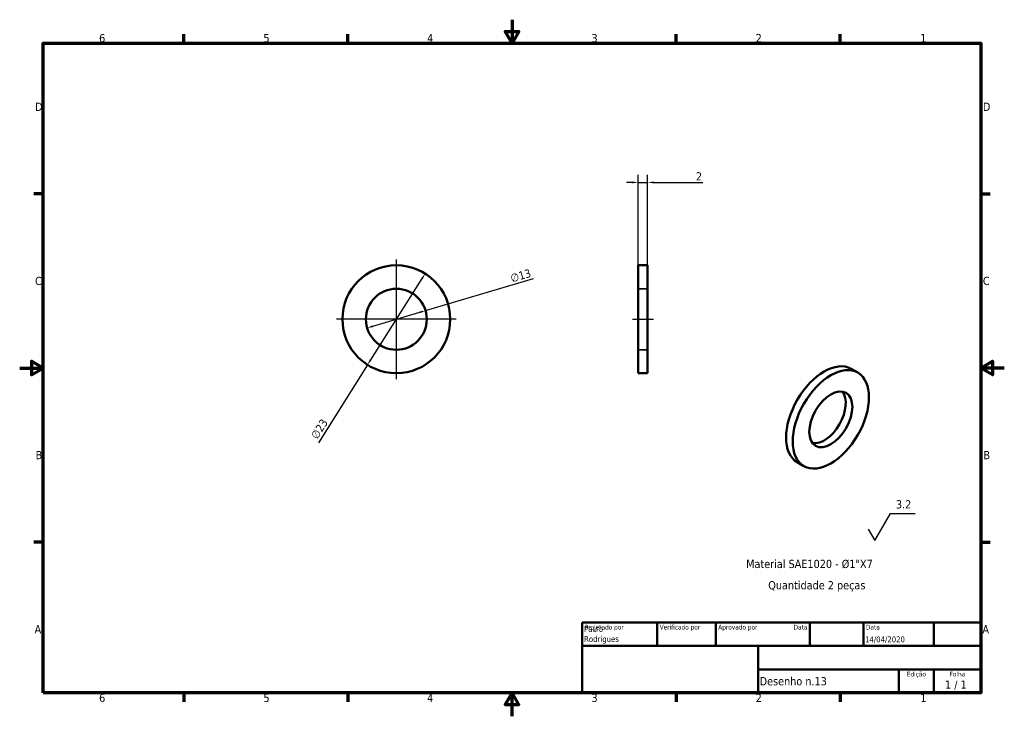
# Model space of a CAD drawing. Header units: millimetres. Extents: x 0 to 210, y 0 to 149.
import ezdxf
from ezdxf.enums import TextEntityAlignment as Align

# ---------------------------------------------------------------- set-up
doc = ezdxf.new("R2010")
doc.units = ezdxf.units.MM
doc.header["$LTSCALE"] = 0.5
for name, color, linetype, lineweight in [('Borda (ISO)', 7, 'Continuous', 70), ('Dimensão (ISO)', 7, 'Continuous', 25), ('Linha de centro (ISO)', 7, 'Continuous', 25), ('Marca de centro (ISO)', 7, 'Continuous', 25), ('Oculto (ISO)', 7, 'Continuous', 35), ('Símbolo (ISO)', 7, 'Continuous', 25), ('Título (ISO)', 7, 'Continuous', 50), ('Visível (ISO)', 7, 'Continuous', 50)]:
    doc.layers.add(name, color=color, linetype=linetype, lineweight=lineweight)
doc.styles.add('Estilo de texto13', font='tahoma.ttf')
doc.styles.add('Estilo de texto14', font='tahoma.ttf')
doc.styles.add('Texto da nota (ISO)', font='tahoma.ttf')
doc.dimstyles.new('Padrão (ISO)', dxfattribs={"dimscale": 0.5, "dimtxt": 3.5, "dimasz": 2.5, "dimexe": 3.175, "dimexo": 0, "dimgap": 0.762, "dimtad": 1, "dimrnd": 1e-08, "dimzin": 0, "dimtxsty": 'Texto da nota (ISO)', "dimcen": 0.09, "dimdle": 10, "dimclrd": 256, "dimclre": 256, "dimclrt": 256, "dimazin": 0, "dimtfac": 1.001486, "dimtmove": 0, "dimatfit": 3, "dimfxl": 1, "dimtolj": 1, "dimtzin": 0, "dimlwd": -1, "dimlwe": -1, "dimarcsym": 0})

# ---------------------------------------------------------------- blocks, each defined once
blk = doc.blocks.new('Bordas Borda padrão')
at = {"layer": 'Borda (ISO)'}
for p, q in [((70, 287), (70, 290.9)), ((140, 287), (140, 290.9)), ((280, 287), (280, 290.9)), ((350, 287), (350, 290.9)), ((10, 222.75), (6.1, 222.75)), ((410, 222.75), (413.9, 222.75)), ((10, 74.25), (6.1, 74.25)), ((410, 74.25), (413.9, 74.25)), ((70, 10), (70, 6.1)), ((140, 10), (140, 6.1)), ((280, 10), (280, 6.1)), ((350, 10), (350, 6.1))]:
    blk.add_line(p, q, dxfattribs=at)
at = {"layer": 'Borda (ISO)', "flags": 128}
for points in [[(210, 297), (210, 287), (207.11, 292), (212.89, 292), (210, 287)], [(10, 10), (10, 287), (410, 287), (410, 10), (10, 10)], [(0, 148.5), (10, 148.5), (5, 151.39), (5, 145.61), (10, 148.5)], [(420, 148.5), (410, 148.5), (415, 151.39), (415, 145.61), (410, 148.5)], [(210, 0), (210, 10), (207.11, 5), (212.89, 5), (210, 10)]]:
    blk.add_lwpolyline(points, dxfattribs=at)
at = {"layer": 'Borda (ISO)', "char_height": 3.5, "attachment_point": 7, "style": 'Texto da nota (ISO)'}
for s, insert in [('6', (33.88, 287.33)), ('5', (103.98, 287.33)), ('4', (173.78, 287.4)), ('3', (243.91, 287.33)), ('2', (313.94, 287.4)), ('1', (384.21, 287.4)), ('D', (6.57, 258.13)), ('D', (410.87, 258.13)), ('C', (6.56, 183.81)), ('C', (410.86, 183.81)), ('B', (6.78, 109.63)), ('B', (411.08, 109.63)), ('A', (6.36, 35.38)), ('A', (410.66, 35.38)), ('6', (33.88, 6.03)), ('5', (103.98, 6.03)), ('4', (173.78, 6.1)), ('3', (243.91, 6.03)), ('2', (313.94, 6.1)), ('1', (384.21, 6.1))]:
    blk.add_mtext(s, dxfattribs=dict(at, insert=insert))
blk = doc.blocks.new('Blocos de títulos ISO')
at = {"layer": 'Título (ISO)'}
for p, q in [((270.07, 130), (100.07, 130)), ((100.07, 130), (100.07, 100)), ((132.07, 120), (132.07, 130)), ((157.07, 120), (157.07, 130)), ((197.07, 120), (197.07, 130)), ((220.07, 120), (220.07, 130)), ((250.07, 120), (250.07, 130)), ((270.07, 100), (270.07, 130)), ((100.07, 120), (270.07, 120)), ((175.07, 120), (175.07, 100)), ((270.07, 110), (175.07, 110)), ((235.07, 100), (235.07, 110)), ((250.07, 100), (250.07, 110)), ((100.07, 100), (270.07, 100))]:
    blk.add_line(p, q, dxfattribs=at)
at = {"layer": 'Título (ISO)', "style": 'Estilo de texto14'}
for s, p in [('Projetado por', (101.07, 129)), ('Verificado por', (133.07, 129)), ('Aprovado por', (158.07, 129)), ('Data', (221.07, 129))]:
    blk.add_text(s, height=2, dxfattribs=at).set_placement(p, align=Align.TOP_LEFT)
blk.add_text('Data', height=2, dxfattribs=at).set_placement((196.07, 129), align=Align.TOP_RIGHT)
for s, p in [('Edição', (242.57, 109)), ('Folha', (260.07, 109))]:
    blk.add_text(s, height=2, dxfattribs=at).set_placement(p, align=Align.TOP_CENTER)
at = {"layer": 'Título (ISO)', "style": 'Texto da nota (ISO)'}
blk.add_text('1 / 1 ', height=3.5, dxfattribs=at).set_placement((260.07, 103.5), align=Align.MIDDLE_CENTER)
at = {"layer": 'Título (ISO)'}
for tag, p, height, style in [('AUTOR_001', (100.82, 125.99), 2.5, 'Estilo de texto13'), ('AUTOR_002', (100.82, 121.71), 2.5, 'Estilo de texto13'), ('DATA_DE_CRIAÇÃO_001', (220.69, 121.54), 2.5, 'Estilo de texto13'), ('NÚMERO_DA_PEÇA_001', (175.72, 103.21), 3.5, 'Texto da nota (ISO)')]:
    blk.add_attdef(tag, p, '', height=height, dxfattribs=dict(at, style=style))
at = {"layer": 'Título (ISO)', "style": 'Estilo de texto13'}
for tag, p in [('VERIFICADO_POR', (133.07, 121)), ('APROVADO_POR_ENG.', (158.07, 121))]:
    blk.add_attdef(tag, text='', height=2.5, dxfattribs=at).set_placement(p, align=Align.BOTTOM_LEFT)
blk.add_attdef('DATA_DE_APROVAÇÃO_DA_ENG.', text='', height=2.5, dxfattribs=at).set_placement((196.07, 121), align=Align.BOTTOM_RIGHT)
at = {"layer": 'Título (ISO)', "style": 'Texto da nota (ISO)'}
for tag, p in [('TÍTULO', (222.57, 115)), ('EMPRESA', (137.41, 109.96)), ('NÚMERO_DE_REVISÃO', (242.57, 103.5))]:
    blk.add_attdef(tag, text='', height=3.5, dxfattribs=at).set_placement(p, align=Align.MIDDLE_CENTER)
blk = doc.blocks.new('*D5')
at = {"layer": 'Defpoints', "color": 0, "transparency": 16777216}
for p in [(133.93, 113.81), (131.93, 96.14), (133.93, 96.14)]:
    blk.add_point(p, dxfattribs=at)
at = {"layer": 'Dimensão (ISO)', "transparency": 16777216}
for p, q in [((130.68, 113.81), (129.43, 113.81)), ((131.93, 96.14), (131.93, 115.4)), ((131.93, 113.81), (133.93, 113.81)), ((133.93, 96.14), (133.93, 115.4)), ((135.18, 113.81), (145.69, 113.81))]:
    blk.add_line(p, q, dxfattribs=at)
for points in [[(130.68, 114.02), (130.68, 113.61), (131.93, 113.81)], [(135.18, 114.02), (135.18, 113.61), (133.93, 113.81)]]:
    blk.add_solid(points, dxfattribs=at)
at = {"layer": 'Dimensão (ISO)', "transparency": 16777216, "insert": (144.23, 115.98), "char_height": 1.75, "attachment_point": 1, "style": 'Texto da nota (ISO)'}
blk.add_mtext('\\A1;2', dxfattribs=at)
blk = doc.blocks.new('*D6')
at = {"layer": 'Defpoints', "color": 0, "transparency": 16777216}
for p in [(86.47, 94.36), (74.18, 74.92)]:
    blk.add_point(p, dxfattribs=at)
at = {"layer": 'Dimensão (ISO)', "transparency": 16777216}
for p, q in [((85.8, 93.31), (74.85, 75.98)), ((74.18, 74.92), (63.7, 58.33))]:
    blk.add_line(p, q, dxfattribs=at)
for points in [[(85.63, 93.42), (85.98, 93.2), (86.47, 94.36)], [(74.67, 76.09), (75.03, 75.87), (74.18, 74.92)]]:
    blk.add_solid(points, dxfattribs=at)
at = {"layer": 'Dimensão (ISO)', "transparency": 16777216, "insert": (61.98, 59.86), "char_height": 1.75, "attachment_point": 1, "rotation": 57.7068, "style": 'Texto da nota (ISO)'}
blk.add_mtext('\\A1;∅23', dxfattribs=at)
blk = doc.blocks.new('*D7')
at = {"layer": 'Defpoints', "color": 0, "transparency": 16777216}
for p in [(86.56, 86.49), (74.09, 82.8)]:
    blk.add_point(p, dxfattribs=at)
at = {"layer": 'Dimensão (ISO)', "transparency": 16777216}
for p, q in [((86.56, 86.49), (109.6, 93.31)), ((75.29, 83.15), (85.36, 86.13))]:
    blk.add_line(p, q, dxfattribs=at)
for points in [[(85.3, 86.33), (85.42, 85.93), (86.56, 86.49)], [(75.23, 83.35), (75.35, 82.95), (74.09, 82.8)]]:
    blk.add_solid(points, dxfattribs=at)
at = {"layer": 'Dimensão (ISO)', "transparency": 16777216, "insert": (104.48, 94.16), "char_height": 1.75, "attachment_point": 1, "rotation": 16.4987, "style": 'Texto da nota (ISO)'}
blk.add_mtext('\\A1;∅13', dxfattribs=at)
blk = doc.blocks.new('Identificador de textura de superfície1')
at = {"layer": 'Símbolo (ISO)'}
for p, q in [((364.78, 74.9), (371.49, 86.53)), ((371.49, 86.53), (381.99, 86.53)), ((361.95, 79.8), (364.78, 74.9))]:
    blk.add_line(p, q, dxfattribs=at)
at = {"layer": 'Símbolo (ISO)', "insert": (373.75, 88.55), "char_height": 3.5, "attachment_point": 7, "style": 'Texto da nota (ISO)'}
blk.add_mtext('3.2', dxfattribs=at)

msp = doc.modelspace()

# ---------------------------------------------------------------- linework, layer by layer
at = {"layer": 'Linha de centro (ISO)', "linetype": 'Continuous'}
msp.add_line((130.68, 84.64), (135.18, 84.64), dxfattribs=at)
at = {"layer": 'Marca de centro (ISO)', "linetype": 'Continuous'}
for p, q in [((80.33, 97.39), (80.33, 71.89)), ((93.08, 84.64), (67.58, 84.64))]:
    msp.add_line(p, q, dxfattribs=at)
at = {"layer": 'Oculto (ISO)'}
for p, q in [((131.93, 91.14), (133.93, 91.14)), ((131.93, 78.14), (133.93, 78.14))]:
    msp.add_line(p, q, dxfattribs=at)
at = {"layer": 'Visível (ISO)'}
for p, q in [((131.93, 96.14), (131.93, 73.14)), ((131.93, 96.14), (133.93, 96.14)), ((133.93, 73.14), (133.93, 96.14)), ((177.34, 74.08), (178.75, 73.26)), ((131.93, 73.14), (133.93, 73.14)), ((165.84, 54.16), (167.25, 53.35))]:
    msp.add_line(p, q, dxfattribs=at)
for radius in [11.5, 6.5]:
    msp.add_circle((80.33, 84.64), radius, dxfattribs=at)
for major_axis, start_param, end_param in [((-5.75, -9.96), 3.141593, 6.283185), ((-3.25, -5.63), 0.219325, 2.922267)]:
    msp.add_ellipse((171.59, 64.12), major_axis=major_axis, ratio=0.57735, start_param=start_param, end_param=end_param, dxfattribs=at)
for major_axis in [(-5.75, -9.96), (3.25, 5.63)]:
    msp.add_ellipse((173, 63.3), major_axis=major_axis, ratio=0.57735, dxfattribs=at)

# ---------------------------------------------------------------- block references
at = {"xscale": 0.5, "yscale": 0.5, "zscale": 0.5}
msp.add_blockref('Bordas Borda padrão', (0, 0), dxfattribs=at)
msp.add_blockref('Blocos de títulos ISO', (69.96, -45), dxfattribs=at).add_auto_attribs({'NÚMERO_DA_PEÇA_001': 'Desenho n.13', 'AUTOR_001': 'Paulo', 'DATA_DE_CRIAÇÃO_001': '14/04/2020', 'AUTOR_002': 'Rodrigues'})
at = {"layer": 'Símbolo (ISO)', "xscale": 0.5, "yscale": 0.5, "zscale": 0.5}
msp.add_blockref('Identificador de textura de superfície1', (0, 0), dxfattribs=at)

# ---------------------------------------------------------------- texts
at = {"layer": 'Símbolo (ISO)', "char_height": 1.75, "attachment_point": 1, "style": 'Texto da nota (ISO)'}
for s, insert, width in [('{\\fTahoma|b0|i0;Material SAE1020 - Ø1"X7}', (154.94, 33.36), 27.6299), ('{\\fTahoma|b0|i0;Quantidade 2 peças}', (159.65, 28.82), 21.0567)]:
    msp.add_mtext(s, dxfattribs=dict(at, insert=insert, width=width))

# ---------------------------------------------------------------- dimensions: what is measured, and where the dimension line sits
at = {"layer": 'Dimensão (ISO)'}
dim = msp.add_linear_dim(base=(133.93, 113.81), p1=(131.93, 96.14), p2=(133.93, 96.14), angle=180, dimstyle='Padrão (ISO)', override={"dimgap": 0.762, "dimdec": 0, "dimtol": 0, "dimlim": 0, "dimtp": 0, "dimtm": 0, "dimtdec": 2, "dimtofl": 1, "dimatfit": 1}, dxfattribs=at)
dim.commit()
dim.dimension.update_dxf_attribs({"geometry": '*D5', "text_midpoint": (144.77, 113.81), "dimtype": 160})
for p1, p2, picture, middle in [((74.09, 82.8), (86.56, 86.49), '*D7', (107.18, 92.6)), ((86.47, 94.36), (74.18, 74.92), '*D6', (65.05, 60.47))]:
    dim = msp.add_diameter_dim_2p(p1=p1, p2=p2, dimstyle='Padrão (ISO)', override={"dimgap": 0.762, "dimdec": 0, "dimlfac": 1, "dimtol": 0, "dimlim": 0, "dimtp": 0, "dimtm": 0, "dimtdec": 2, "dimatfit": 2}, dxfattribs=at)
    dim.commit()
    dim.dimension.update_dxf_attribs({"geometry": picture, "text_midpoint": middle, "dimtype": 163})

doc.saveas('drawing.dxf')
